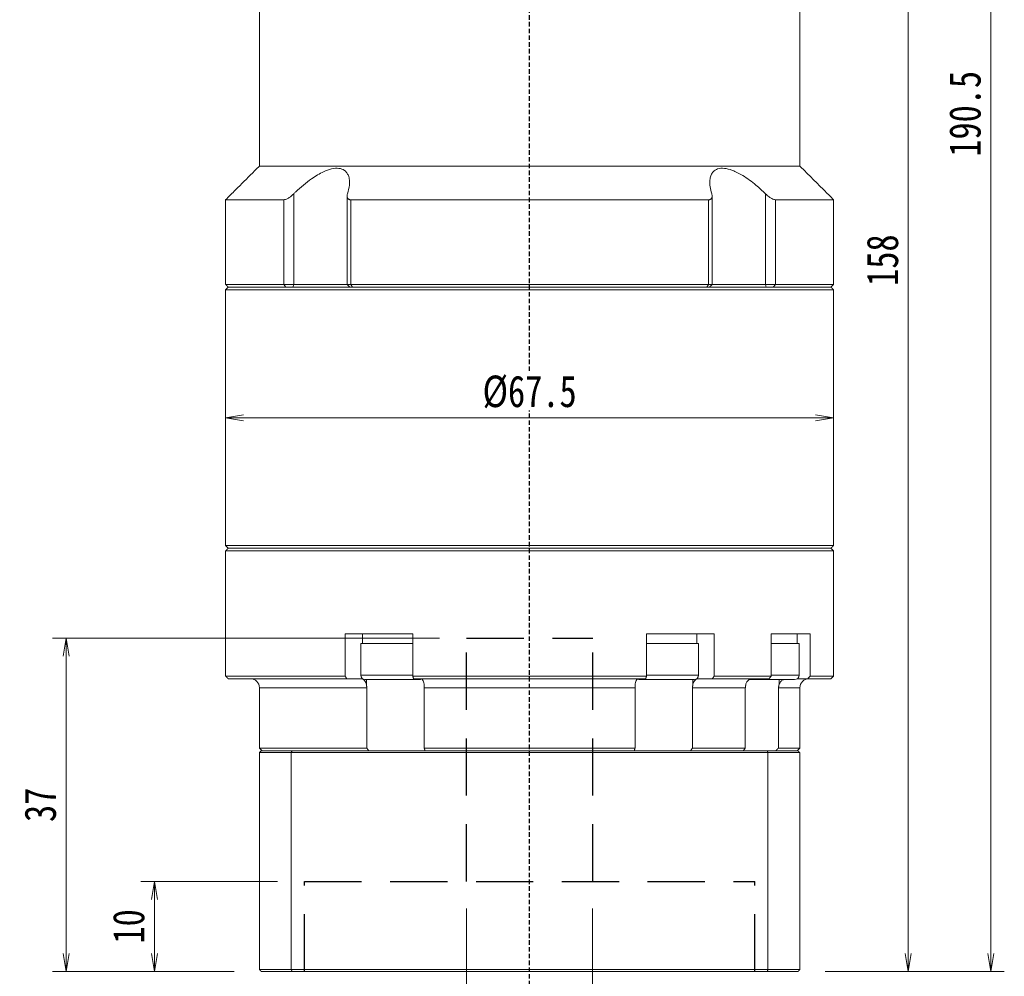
# Model space of a CAD drawing. Header units: millimetres. Extents: x -4 to 498, y -16 to 330.
# Tile 5 of 7: x 243 to 352, y 100 to 206. Entities that reach past the tile are written whole.
import ezdxf

# ---------------------------------------------------------------- set-up
doc = ezdxf.new("R2010")
doc.units = ezdxf.units.MM
doc.linetypes.add('DASHED', pattern=[0.75, 0.5, -0.25])
doc.linetypes.add('DASHED2', pattern=[9.525, 6.35, -3.175])
doc.layers.add('4虚线层', color=6, linetype='DASHED2')
doc.layers.add('尺寸线层', color=3, linetype='Continuous', lineweight=18)
doc.styles.add('宋体', font='SimSun.ttf', dxfattribs={"width": 0.8})
doc.dimstyles.new('A水平标注$0', dxfattribs={"dimtxt": 3.5, "dimasz": 2, "dimexe": 1.5, "dimexo": 3, "dimgap": 1.1, "dimtad": 1, "dimtoh": 1, "dimdec": 4, "dimdsep": 46, "dimtxsty": '宋体', "dimblk": 'OPEN', "dimcen": 3, "dimclrd": 3, "dimclre": 3, "dimclrt": 6, "dimadec": 0, "dimazin": 0, "dimtm": 1e-09, "dimtfac": 1, "dimtdec": 4, "dimtix": 1, "dimtmove": 0, "dimatfit": 3, "dimldrblk": 'OPEN', "dimfxl": 0, "dimlwd": 13, "dimlwe": 13, "dimarcsym": 0})

# ---------------------------------------------------------------- blocks, each defined once
blk = doc.blocks.new('_Open')
at = {"color": 0, "linetype": 'ByBlock', "lineweight": -2}
for p, q in [((-1, 0.167), (0, 0)), ((-1, -0.167), (0, 0)), ((0, 0), (-1, 0))]:
    blk.add_line(p, q, dxfattribs=at)
blk = doc.blocks.new('*D27')
at = {"layer": 'Defpoints', "color": 0, "transparency": 16777216}
for p in [(335.2, 258.53), (329.5, 100.53), (341.74, 100.53)]:
    blk.add_point(p, dxfattribs=at)
at = {"layer": '尺寸线层', "color": 3, "lineweight": 13, "transparency": 16777216}
for p, q in [((338.2, 258.53), (343.24, 258.53)), ((341.74, 256.53), (341.74, 102.53)), ((332.5, 100.53), (343.24, 100.53))]:
    blk.add_line(p, q, dxfattribs=at)
at = {"layer": '尺寸线层', "color": 3, "lineweight": 13, "transparency": 16777216, "xscale": 2, "yscale": 2, "zscale": 2}
for p, rotation in [((341.74, 258.53), 90), ((341.74, 100.53), 270)]:
    blk.add_blockref('_Open', p, dxfattribs=dict(at, rotation=rotation))
at = {"layer": '尺寸线层', "color": 6, "transparency": 16777216, "insert": (338.89, 179.53), "char_height": 3.5, "attachment_point": 5, "rotation": 90, "style": '宋体', "bg_fill": 3, "box_fill_scale": 1.1, "bg_fill_color": 256, "bg_fill_true_color": 13158600, "bg_fill_transparency": 0}
blk.add_mtext('158', dxfattribs=at)
blk = doc.blocks.new('*D28')
at = {"layer": 'Defpoints', "color": 0, "transparency": 16777216}
for p in [(332.2, 291.03), (329.5, 100.53), (350.9, 100.53)]:
    blk.add_point(p, dxfattribs=at)
at = {"layer": '尺寸线层', "color": 3, "lineweight": 13, "transparency": 16777216}
for p, q in [((335.2, 291.03), (352.4, 291.03)), ((350.9, 289.03), (350.9, 102.53)), ((332.5, 100.53), (352.4, 100.53))]:
    blk.add_line(p, q, dxfattribs=at)
at = {"layer": '尺寸线层', "color": 3, "lineweight": 13, "transparency": 16777216, "xscale": 2, "yscale": 2, "zscale": 2}
for p, rotation in [((350.9, 291.03), 90), ((350.9, 100.53), 270)]:
    blk.add_blockref('_Open', p, dxfattribs=dict(at, rotation=rotation))
at = {"layer": '尺寸线层', "color": 6, "transparency": 16777216, "insert": (348.05, 195.78), "char_height": 3.5, "attachment_point": 5, "rotation": 90, "style": '宋体', "bg_fill": 3, "box_fill_scale": 1.1, "bg_fill_color": 256, "bg_fill_true_color": 13158600, "bg_fill_transparency": 0}
blk.add_mtext('190.5', dxfattribs=at)
blk = doc.blocks.new('*D36')
at = {"layer": 'Defpoints', "color": 0, "transparency": 16777216}
for p in [(274.7, 100.53), (324.7, 100.53), (324.7, 83.87)]:
    blk.add_point(p, dxfattribs=at)
at = {"layer": '尺寸线层', "color": 3, "lineweight": 13, "transparency": 16777216}
for p, q in [((274.7, 97.53), (274.7, 82.37)), ((324.7, 97.53), (324.7, 82.37)), ((276.7, 83.87), (322.7, 83.87))]:
    blk.add_line(p, q, dxfattribs=at)
at = {"layer": '尺寸线层', "color": 3, "lineweight": 13, "transparency": 16777216, "xscale": 2, "yscale": 2, "zscale": 2, "rotation": 180}
blk.add_blockref('_Open', (274.7, 83.87), dxfattribs=at)
at = {"layer": '尺寸线层', "color": 3, "lineweight": 13, "transparency": 16777216, "xscale": 2, "yscale": 2, "zscale": 2}
blk.add_blockref('_Open', (324.7, 83.87), dxfattribs=at)
at = {"layer": '尺寸线层', "color": 6, "transparency": 16777216, "insert": (299.7, 86.72), "char_height": 3.5, "attachment_point": 5, "style": '宋体', "bg_fill": 3, "box_fill_scale": 1.1, "bg_fill_color": 256, "bg_fill_true_color": 13158600, "bg_fill_transparency": 0}
blk.add_mtext('%%C50E7', dxfattribs=at)
blk = doc.blocks.new('*D37')
at = {"layer": 'Defpoints', "color": 0, "transparency": 16777216}
for p in [(292.7, 110.53), (306.7, 110.53), (306.7, 91.58)]:
    blk.add_point(p, dxfattribs=at)
at = {"layer": '尺寸线层', "color": 3, "lineweight": 13, "transparency": 16777216}
for p, q in [((292.7, 107.53), (292.7, 90.08)), ((306.7, 107.53), (306.7, 90.08)), ((294.7, 91.58), (304.7, 91.58))]:
    blk.add_line(p, q, dxfattribs=at)
at = {"layer": '尺寸线层', "color": 3, "lineweight": 13, "transparency": 16777216, "xscale": 2, "yscale": 2, "zscale": 2, "rotation": 180}
blk.add_blockref('_Open', (292.7, 91.58), dxfattribs=at)
at = {"layer": '尺寸线层', "color": 3, "lineweight": 13, "transparency": 16777216, "xscale": 2, "yscale": 2, "zscale": 2}
blk.add_blockref('_Open', (306.7, 91.58), dxfattribs=at)
at = {"layer": '尺寸线层', "color": 6, "transparency": 16777216, "insert": (300.01, 94.43), "char_height": 3.5, "attachment_point": 5, "style": '宋体', "bg_fill": 3, "box_fill_scale": 1.1, "bg_fill_color": 256, "bg_fill_true_color": 13158600, "bg_fill_transparency": 0}
blk.add_mtext('%%C14G6', dxfattribs=at)
blk = doc.blocks.new('*D38')
at = {"layer": 'Defpoints', "color": 0, "transparency": 16777216}
for p in [(274.7, 110.53), (258.05, 100.53), (269.9, 100.53)]:
    blk.add_point(p, dxfattribs=at)
at = {"layer": '尺寸线层', "color": 3, "lineweight": 13, "transparency": 16777216}
for p, q in [((271.7, 110.53), (256.55, 110.53)), ((258.05, 108.53), (258.05, 102.53)), ((266.9, 100.53), (256.55, 100.53))]:
    blk.add_line(p, q, dxfattribs=at)
at = {"layer": '尺寸线层', "color": 3, "lineweight": 13, "transparency": 16777216, "xscale": 2, "yscale": 2, "zscale": 2}
for p, rotation in [((258.05, 110.53), 90), ((258.05, 100.53), 270)]:
    blk.add_blockref('_Open', p, dxfattribs=dict(at, rotation=rotation))
at = {"layer": '尺寸线层', "color": 6, "transparency": 16777216, "insert": (255.2, 105.53), "char_height": 3.5, "attachment_point": 5, "rotation": 90, "style": '宋体', "bg_fill": 3, "box_fill_scale": 1.1, "bg_fill_color": 256, "bg_fill_true_color": 13158600, "bg_fill_transparency": 0}
blk.add_mtext('10', dxfattribs=at)
blk = doc.blocks.new('*D39')
at = {"layer": 'Defpoints', "color": 0, "transparency": 16777216}
for p in [(292.7, 137.53), (248.24, 100.53), (269.9, 100.53)]:
    blk.add_point(p, dxfattribs=at)
at = {"layer": '尺寸线层', "color": 3, "lineweight": 13, "transparency": 16777216}
for p, q in [((289.7, 137.53), (246.74, 137.53)), ((248.24, 135.53), (248.24, 102.53)), ((266.9, 100.53), (246.74, 100.53))]:
    blk.add_line(p, q, dxfattribs=at)
at = {"layer": '尺寸线层', "color": 3, "lineweight": 13, "transparency": 16777216, "xscale": 2, "yscale": 2, "zscale": 2}
for p, rotation in [((248.24, 137.53), 90), ((248.24, 100.53), 270)]:
    blk.add_blockref('_Open', p, dxfattribs=dict(at, rotation=rotation))
at = {"layer": '尺寸线层', "color": 6, "transparency": 16777216, "insert": (245.39, 119.03), "char_height": 3.5, "attachment_point": 5, "rotation": 90, "style": '宋体', "bg_fill": 3, "box_fill_scale": 1.1, "bg_fill_color": 256, "bg_fill_true_color": 13158600, "bg_fill_transparency": 0}
blk.add_mtext('37', dxfattribs=at)
blk = doc.blocks.new('*D40')
at = {"layer": 'Defpoints', "color": 0, "transparency": 16777216}
for p in [(265.95, 162.03), (265.95, 162.03), (333.45, 162.03)]:
    blk.add_point(p, dxfattribs=at)
at = {"layer": '尺寸线层', "color": 3, "lineweight": 13, "transparency": 16777216}
for p, q in [((265.95, 165.03), (265.95, 163.53)), ((333.45, 165.03), (333.45, 163.53)), ((331.45, 162.03), (267.95, 162.03))]:
    blk.add_line(p, q, dxfattribs=at)
at = {"layer": '尺寸线层', "color": 3, "lineweight": 13, "transparency": 16777216, "xscale": 2, "yscale": 2, "zscale": 2, "rotation": 180}
blk.add_blockref('_Open', (265.95, 162.03), dxfattribs=at)
at = {"layer": '尺寸线层', "color": 3, "lineweight": 13, "transparency": 16777216, "xscale": 2, "yscale": 2, "zscale": 2}
blk.add_blockref('_Open', (333.45, 162.03), dxfattribs=at)
at = {"layer": '尺寸线层', "color": 6, "transparency": 16777216, "insert": (299.7, 164.88), "char_height": 3.5, "attachment_point": 5, "style": '宋体', "bg_fill": 3, "box_fill_scale": 1.1, "bg_fill_color": 256, "bg_fill_true_color": 13158600, "bg_fill_transparency": 0}
blk.add_mtext('%%c67.5', dxfattribs=at)

msp = doc.modelspace()

# ---------------------------------------------------------------- linework, layer by layer
at = {"color": 1, "linetype": 'DASHED'}
msp.add_line((299.703, 95.98037), (299.703, 214.53207), dxfattribs=at)
at = {"color": 7, "linetype": 'Continuous', "lineweight": 15}
for p, q in [((272.41112, 186.23207), (265.953, 186.23207)), ((272.41112, 186.23207), (272.41112, 176.83207)), ((273.52142, 176.83207), (273.52142, 186.90151)), ((319.55787, 186.23207), (279.84812, 186.23207)), ((279.84812, 176.83207), (279.84812, 186.23207)), ((319.55787, 186.23207), (319.55787, 176.83207)), ((325.88457, 186.90151), (325.88457, 176.83207)), ((326.99487, 176.83207), (326.99487, 186.23207)), ((272.41112, 176.83207), (265.953, 176.83207)), ((265.953, 176.23207), (299.703, 176.23207)), ((299.703, 176.53207), (266.253, 176.53207)), ((266.253, 176.53207), (272.65371, 176.53207)), ((273.52142, 176.83207), (272.41112, 176.83207)), ((272.65371, 176.53207), (272.41112, 176.83207)), ((273.43092, 176.53207), (273.52142, 176.83207)), ((279.43642, 176.83207), (273.52142, 176.83207)), ((279.84812, 176.83207), (279.43642, 176.83207)), ((319.55787, 176.83207), (279.84812, 176.83207)), ((280.02461, 176.53207), (279.84812, 176.83207)), ((280.02461, 176.53207), (319.38138, 176.53207)), ((319.55787, 176.83207), (319.38138, 176.53207)), ((319.96958, 176.83207), (319.55787, 176.83207)), ((325.88457, 176.83207), (319.96958, 176.83207)), ((325.88457, 176.83207), (325.97507, 176.53207)), ((326.99487, 176.83207), (325.88457, 176.83207)), ((326.99487, 176.83207), (326.75228, 176.53207)), ((265.953, 147.23207), (299.703, 147.23207)), ((299.703, 147.53207), (266.253, 147.53207)), ((279.21621, 138.03207), (279.21621, 133.33207)), ((279.21621, 138.03207), (282.30936, 138.03207)), ((283.352, 138.03207), (282.30936, 138.03207)), ((283.352, 138.03207), (286.71892, 138.03207)), ((286.71892, 133.33207), (286.71892, 138.03207)), ((312.68707, 138.03207), (312.68707, 133.33207)), ((312.68707, 138.03207), (316.05399, 138.03207)), ((317.09663, 138.03207), (316.05399, 138.03207)), ((317.09663, 138.03207), (320.18979, 138.03207)), ((320.18979, 133.33207), (320.18979, 138.03207)), ((326.52377, 138.03207), (326.52377, 133.33207)), ((326.52377, 138.03207), (328.62572, 138.03207)), ((284.453, 136.93207), (280.953, 136.93207)), ((286.71892, 136.93207), (284.453, 136.93207)), ((317.98408, 136.93207), (312.68707, 136.93207)), ((318.453, 136.93207), (317.98408, 136.93207)), ((284.453, 133.43207), (280.953, 133.43207)), ((286.71892, 133.43207), (284.453, 133.43207)), ((317.98408, 133.43207), (312.68707, 133.43207)), ((318.453, 133.43207), (317.98408, 133.43207)), ((279.21621, 133.33207), (265.953, 133.33207)), ((266.253, 133.03207), (279.40925, 133.03207)), ((279.40925, 133.03207), (280.98589, 133.03207)), ((281.453, 132.93207), (284.453, 132.93207)), ((281.58033, 132.93207), (281.58033, 132.41545)), ((284.453, 132.93207), (287.453, 132.93207)), ((312.68707, 133.33207), (286.71892, 133.33207)), ((286.82163, 133.03207), (312.58436, 133.03207)), ((311.953, 132.93207), (317.55107, 132.93207)), ((317.55107, 132.93207), (317.953, 132.93207)), ((317.82566, 132.93207), (317.82566, 132.41545)), ((318.4201, 133.03207), (319.99675, 133.03207)), ((319.99675, 133.03207), (326.29371, 133.03207)), ((326.52377, 133.33207), (320.18979, 133.33207)), ((327.39935, 132.93207), (327.39935, 132.41545)), ((269.703, 132.03207), (281.63013, 132.03207)), ((281.63013, 132.03207), (281.63013, 125.33207)), ((288.00229, 132.03207), (311.4037, 132.03207)), ((288.00229, 125.33207), (288.00229, 132.03207)), ((311.4037, 132.03207), (311.4037, 125.33207)), ((317.77586, 125.33207), (317.77586, 132.03207)), ((317.77586, 132.03207), (323.64818, 132.03207)), ((323.64818, 132.03207), (323.64818, 125.33207)), ((327.32714, 125.33207), (327.32714, 132.03207)), ((281.63013, 125.33207), (269.703, 125.33207)), ((269.703, 124.83207), (273.24548, 124.83207)), ((269.703, 124.83207), (269.703, 100.73207)), ((273.32118, 125.03207), (269.903, 125.03207)), ((273.24548, 124.83207), (273.24548, 100.73207)), ((273.24548, 124.83207), (326.16051, 124.83207)), ((326.08481, 125.03207), (273.32118, 125.03207)), ((311.4037, 125.33207), (288.00229, 125.33207)), ((323.64818, 125.33207), (317.77586, 125.33207)), ((326.16051, 124.83207), (326.16051, 100.73207)), ((273.24548, 100.73207), (269.703, 100.73207)), ((326.16051, 100.73207), (273.24548, 100.73207)), ((269.903, 100.53207), (273.32118, 100.53207)), ((273.32118, 100.53207), (326.08481, 100.53207))]:
    msp.add_line(p, q, dxfattribs=at)
for centre, radius, start, end in [((281.453, 133.43207), 0.5, 180, 270), ((317.953, 133.43207), 0.5, 270, 0), ((268.703, 132.03207), 1, 0, 90), ((287.453, 133.43207), 0.5, 270, 302.4574441), ((311.953, 133.43207), 0.5, 241.6040712, 270)]:
    msp.add_arc(centre, radius, start, end, dxfattribs=at)
for points in [[(269.703, 189.98207), (269.703, 208.83207)], [(265.953, 186.23207), (269.703, 189.98207)], [(265.953, 176.83207), (265.953, 186.23207)], [(279.43642, 176.83207), (279.43642, 186.6372)], [(319.96958, 186.63676), (319.96958, 176.83207)], [(266.253, 176.53207), (265.953, 176.83207)], [(265.953, 176.23207), (266.253, 176.53207)], [(265.953, 147.83207), (265.953, 176.23207)], [(279.73642, 176.53207), (279.43642, 176.83207)], [(319.96958, 176.83207), (319.66958, 176.53207)], [(266.253, 147.53207), (265.953, 147.83207)], [(265.953, 147.23207), (266.253, 147.53207)], [(265.953, 133.33207), (265.953, 147.23207)], [(281.153, 136.93207), (281.153, 138.03207)], [(318.253, 138.03207), (318.253, 136.93207)], [(280.953, 133.43207), (280.953, 136.93207)], [(318.453, 136.93207), (318.453, 133.43207)], [(266.253, 133.03207), (265.953, 133.33207)], [(279.40925, 133.03207), (279.21621, 133.33207)], [(281.58033, 132.41545), (281.63013, 132.03207)], [(286.71892, 133.33207), (286.82163, 133.03207)], [(288.00229, 132.03207), (287.97684, 132.41545)], [(311.42915, 132.41545), (311.4037, 132.03207)], [(312.58436, 133.03207), (312.68707, 133.33207)], [(317.77586, 132.03207), (317.82566, 132.41545)], [(320.18979, 133.33207), (319.99675, 133.03207)], [(323.70632, 132.41545), (323.64818, 132.03207)], [(326.29371, 133.03207), (326.52377, 133.33207)], [(327.32714, 132.03207), (327.39935, 132.41545)], [(269.703, 125.33207), (269.703, 132.03207)], [(270.003, 125.03207), (269.703, 125.33207)], [(269.703, 124.83207), (269.903, 125.03207)], [(273.24548, 124.83207), (273.32118, 125.03207)], [(281.83787, 125.03207), (281.63013, 125.33207)], [(288.00229, 125.33207), (288.08816, 125.03207)], [(311.31783, 125.03207), (311.4037, 125.33207)], [(317.77586, 125.33207), (317.56812, 125.03207)], [(323.42909, 125.03207), (323.64818, 125.33207)], [(326.16051, 124.83207), (326.08481, 125.03207)], [(327.32714, 125.33207), (327.03769, 125.03207)], [(269.903, 100.53207), (269.703, 100.73207)], [(273.32118, 100.53207), (273.24548, 100.73207)], [(326.08481, 100.53207), (326.16051, 100.73207)]]:
    msp.add_open_spline(points, degree=1, dxfattribs=at)
for points, knots in [([(279.483, 186.90151), (279.56932, 187.2262), (279.71018, 187.75601), (279.71039, 188.42578), (279.61087, 188.8911), (279.41779, 189.25135), (279.10523, 189.56495), (278.5609, 189.77166), (277.73244, 189.70229), (276.89882, 189.39666), (276.15334, 188.99928), (275.39845, 188.51034), (274.58129, 187.8811), (273.93588, 187.30536), (273.59493, 186.97314), (273.52142, 186.90151)], [0, 0, 0, 0, 1.111823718, 1.814206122, 2.515660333, 3.044836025, 3.573294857, 4.429537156, 5.288250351, 6.104434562, 6.713373, 7.323286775, 8.207714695, 9.093503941, 9.336985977, 9.336985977, 9.336985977, 9.336985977]), ([(325.88457, 186.90151), (325.54059, 187.2262), (324.9793, 187.75601), (324.11993, 188.42578), (323.4318, 188.8911), (322.78946, 189.25135), (322.0894, 189.56495), (321.29254, 189.77166), (320.54859, 189.70229), (320.09003, 189.39666), (319.83889, 188.99928), (319.69969, 188.51034), (319.68972, 187.8811), (319.79873, 187.30536), (319.90095, 186.97314), (319.92299, 186.90151)], [0, 0, 0, 0, 1.111860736, 1.814266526, 2.515744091, 3.044937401, 3.573413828, 4.429684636, 5.288426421, 6.104637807, 6.713596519, 7.323530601, 8.207987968, 9.093806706, 9.337296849, 9.337296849, 9.337296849, 9.337296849]), ([(273.52142, 186.90151), (273.3975, 186.78753), (273.18437, 186.5915), (272.86144, 186.38071), (272.6004, 186.25595), (272.47377, 186.23997), (272.41112, 186.23207)], [0, 0, 0, 0, 0.461690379, 0.794104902, 1.059065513, 1.318521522, 1.318521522, 1.318521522, 1.318521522]), ([(279.84812, 186.23207), (279.81338, 186.23373), (279.7427, 186.2371), (279.65411, 186.26375), (279.57996, 186.30444), (279.51543, 186.36427), (279.46574, 186.44677), (279.43446, 186.5664), (279.43359, 186.7181), (279.46636, 186.83976), (279.483, 186.90151)], [0, 0, 0, 0, 0.0845501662, 0.1720244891, 0.2564971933, 0.3430793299, 0.4605833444, 0.5814376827, 0.7507540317, 0.9252792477, 0.9252792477, 0.9252792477, 0.9252792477]), ([(319.92299, 186.90151), (319.93849, 186.84485), (319.96986, 186.73018), (319.97282, 186.58554), (319.94755, 186.46669), (319.90332, 186.38109), (319.8403, 186.31461), (319.76431, 186.26864), (319.67063, 186.23798), (319.59591, 186.23406), (319.55787, 186.23207)], [0, 0, 0, 0, 0.1600222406, 0.3238934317, 0.4391565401, 0.5570675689, 0.6488337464, 0.7429943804, 0.8324760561, 0.925298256, 0.925298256, 0.925298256, 0.925298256]), ([(326.99487, 186.23207), (326.93613, 186.23907), (326.8189, 186.25305), (326.56925, 186.36691), (326.24001, 186.5758), (326.01654, 186.78058), (325.88457, 186.90151)], [0, 0, 0, 0, 0.244975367, 0.488865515, 0.828599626, 1.318556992, 1.318556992, 1.318556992, 1.318556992]), ([(280.98589, 133.03207), (281.01053, 133.03072), (281.10727, 133.0254), (281.27295, 132.9479), (281.45175, 132.74938), (281.54326, 132.54829), (281.57614, 132.43047), (281.58033, 132.41545)], [0, 0, 0, 0, 0.0898846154, 0.3530449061, 0.6161572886, 0.8790264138, 0.9174460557, 0.9174460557, 0.9174460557, 0.9174460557]), ([(287.97684, 132.41545), (287.95862, 132.51498), (287.92213, 132.71418), (287.82849, 132.92337), (287.73684, 133.02097), (287.67951, 133.02931), (287.66055, 133.03207)], [0, 0, 0, 0, 0.2094481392, 0.4192300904, 0.6292069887, 0.7329719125, 0.7329719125, 0.7329719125, 0.7329719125]), ([(311.74544, 133.03207), (311.73233, 133.03072), (311.68086, 133.0254), (311.5927, 132.9479), (311.49756, 132.74938), (311.44887, 132.54829), (311.43138, 132.43047), (311.42915, 132.41545)], [0, 0, 0, 0, 0.0718302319, 0.2821316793, 0.4923948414, 0.7024636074, 0.7331662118, 0.7331662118, 0.7331662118, 0.7331662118]), ([(317.82566, 132.41545), (317.8599, 132.51494), (317.92845, 132.71411), (318.10441, 132.92331), (318.27667, 133.02096), (318.38444, 133.02931), (318.4201, 133.03207)], [0, 0, 0, 0, 0.2619701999, 0.5244550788, 0.7871838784, 0.9171158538, 0.9171158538, 0.9171158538, 0.9171158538]), ([(324.41474, 133.03207), (324.38538, 133.03072), (324.27008, 133.0254), (324.07264, 132.9479), (323.85955, 132.74938), (323.75049, 132.54829), (323.71131, 132.43047), (323.70632, 132.41545)], [0, 0, 0, 0, 0.098305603, 0.386120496, 0.673882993, 0.961379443, 1.003398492, 1.003398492, 1.003398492, 1.003398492]), ([(327.39935, 132.41545), (327.44999, 132.51321), (327.55135, 132.70889), (327.73527, 132.88311), (327.85761, 132.92463), (327.87954, 132.93207)], [0, 0, 0, 0, 0.3267769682, 0.6540747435, 0.7255650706, 0.7255650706, 0.7255650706, 0.7255650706])]:
    msp.add_open_spline(points, degree=3, knots=knots, dxfattribs=at)
at = {"layer": '4虚线层', "color": 6}
for p, q in [((292.703, 137.53207), (306.703, 137.53207)), ((292.703, 110.53207), (292.703, 137.53207)), ((306.703, 110.53207), (306.703, 137.53207)), ((274.703, 110.53207), (324.703, 110.53207)), ((274.703, 100.53207), (274.703, 110.53207)), ((324.703, 100.53207), (324.703, 110.53207))]:
    msp.add_line(p, q, dxfattribs=at)

# ---------------------------------------------------------------- dimensions: what is measured, and where the dimension line sits
at = {"layer": '尺寸线层'}
dim = msp.add_linear_dim(base=(341.73586, 100.53207), p1=(335.203, 258.53207), p2=(329.503, 100.53207), angle=270, dimstyle='A水平标注$0', dxfattribs=at)
dim.commit()
dim.dimension.update_dxf_attribs({"geometry": '*D27', "text_midpoint": (338.88586, 179.53207)})

# ---------------------------------------------------------------- next in the draw order: dimensions: what is measured, and where the dimension line sits
dim = msp.add_linear_dim(base=(350.90078, 100.53207), p1=(332.203, 291.03207), p2=(329.503, 100.53207), angle=270, dimstyle='A水平标注$0', dxfattribs=at)
dim.commit()
dim.dimension.update_dxf_attribs({"geometry": '*D28', "text_midpoint": (348.05078, 195.78207)})
dim = msp.add_linear_dim(base=(324.703, 83.87414), p1=(274.703, 100.53207), p2=(324.703, 100.53207), text='%%C<>E7', dimstyle='A水平标注$0', override={"dimblk": 'Open', "dimtfill": 1, "dimtfillclr": 256}, dxfattribs=at)
dim.commit()
dim.dimension.update_dxf_attribs({"geometry": '*D36', "text_midpoint": (299.703, 86.72414)})

# ---------------------------------------------------------------- next in the draw order: linework, layer by layer
at = {"color": 7, "linetype": 'Continuous', "lineweight": 15}
for p, q in [((329.703, 189.98207), (269.703, 189.98207)), ((333.453, 186.23207), (326.99487, 186.23207)), ((333.153, 176.53207), (299.703, 176.53207)), ((299.703, 176.23207), (333.453, 176.23207)), ((326.75228, 176.53207), (333.153, 176.53207)), ((333.453, 176.83207), (326.99487, 176.83207)), ((333.453, 147.83207), (265.953, 147.83207)), ((266.253, 147.53207), (333.153, 147.53207)), ((333.153, 147.53207), (299.703, 147.53207)), ((299.703, 147.23207), (333.453, 147.23207)), ((329.22769, 138.03207), (328.62572, 138.03207)), ((329.22769, 138.03207), (330.85546, 138.03207)), ((330.85546, 133.33207), (330.85546, 138.03207)), ((329.61677, 136.93207), (326.52377, 136.93207)), ((329.61677, 133.43207), (326.52377, 133.43207)), ((324.06176, 132.93207), (329.11677, 132.93207)), ((329.41677, 133.03207), (330.57326, 133.03207)), ((330.57326, 133.03207), (333.153, 133.03207)), ((333.453, 133.33207), (330.85546, 133.33207)), ((327.32714, 132.03207), (329.703, 132.03207)), ((329.503, 125.03207), (326.08481, 125.03207)), ((326.16051, 124.83207), (329.703, 124.83207)), ((329.703, 125.33207), (327.32714, 125.33207)), ((329.703, 124.83207), (329.703, 100.73207)), ((329.703, 100.73207), (326.16051, 100.73207)), ((326.08481, 100.53207), (329.503, 100.53207))]:
    msp.add_line(p, q, dxfattribs=at)
for centre, radius, start, end in [((329.11677, 133.43207), 0.5, 270, 0), ((330.703, 132.03207), 1, 90, 180)]:
    msp.add_arc(centre, radius, start, end, dxfattribs=at)
for points in [[(329.703, 208.83207), (329.703, 189.98207)], [(329.703, 189.98207), (333.453, 186.23207)], [(333.453, 186.23207), (333.453, 176.83207)], [(333.453, 176.83207), (333.153, 176.53207)], [(333.153, 176.53207), (333.453, 176.23207)], [(333.453, 176.23207), (333.453, 147.83207)], [(333.453, 147.83207), (333.153, 147.53207)], [(333.153, 147.53207), (333.453, 147.23207)], [(333.453, 147.23207), (333.453, 133.33207)], [(329.41677, 138.03207), (329.41677, 136.93207)], [(329.61677, 136.93207), (329.61677, 133.43207)], [(330.85546, 133.33207), (330.57326, 133.03207)], [(333.453, 133.33207), (333.153, 133.03207)], [(329.703, 132.03207), (329.703, 125.33207)], [(329.703, 125.33207), (329.403, 125.03207)], [(329.503, 125.03207), (329.703, 124.83207)], [(329.703, 100.73207), (329.503, 100.53207)]]:
    msp.add_open_spline(points, degree=1, dxfattribs=at)

# ---------------------------------------------------------------- next in the draw order: dimensions: what is measured, and where the dimension line sits
at = {"layer": '尺寸线层'}
dim = msp.add_linear_dim(base=(258.05301, 100.53207), p1=(274.703, 110.53207), p2=(269.903, 100.53207), angle=90, dimstyle='A水平标注$0', override={"dimblk": 'Open', "dimtfill": 1, "dimtfillclr": 256}, dxfattribs=at)
dim.commit()
dim.dimension.update_dxf_attribs({"geometry": '*D38', "text_midpoint": (258.05301, 105.53207), "dimtype": 160})
dim = msp.add_linear_dim(base=(306.703, 91.58082), p1=(292.703, 110.53207), p2=(306.703, 110.53207), text='%%C<>G6', dimstyle='A水平标注$0', override={"dimblk": 'Open', "dimtfill": 1, "dimtfillclr": 256}, dxfattribs=at)
dim.commit()
dim.dimension.update_dxf_attribs({"geometry": '*D37', "text_midpoint": (300.00973, 91.58082), "dimtype": 160})

# ---------------------------------------------------------------- next in the draw order: dimensions: what is measured, and where the dimension line sits
dim = msp.add_linear_dim(base=(265.953, 162.03207), p1=(333.453, 162.03207), p2=(265.953, 162.03207), text='%%c<>', dimstyle='A水平标注$0', override={"dimblk": 'Open', "dimtfill": 1, "dimtfillclr": 256}, dxfattribs=at)
dim.commit()
dim.dimension.update_dxf_attribs({"geometry": '*D40', "text_midpoint": (299.703, 164.88207)})
dim = msp.add_linear_dim(base=(248.23702, 100.53207), p1=(292.703, 137.53207), p2=(269.903, 100.53207), angle=90, dimstyle='A水平标注$0', override={"dimblk": 'Open', "dimtfill": 1, "dimtfillclr": 256}, dxfattribs=at)
dim.commit()
dim.dimension.update_dxf_attribs({"geometry": '*D39', "text_midpoint": (248.23702, 119.03207), "dimtype": 160})

doc.saveas('drawing.dxf')
